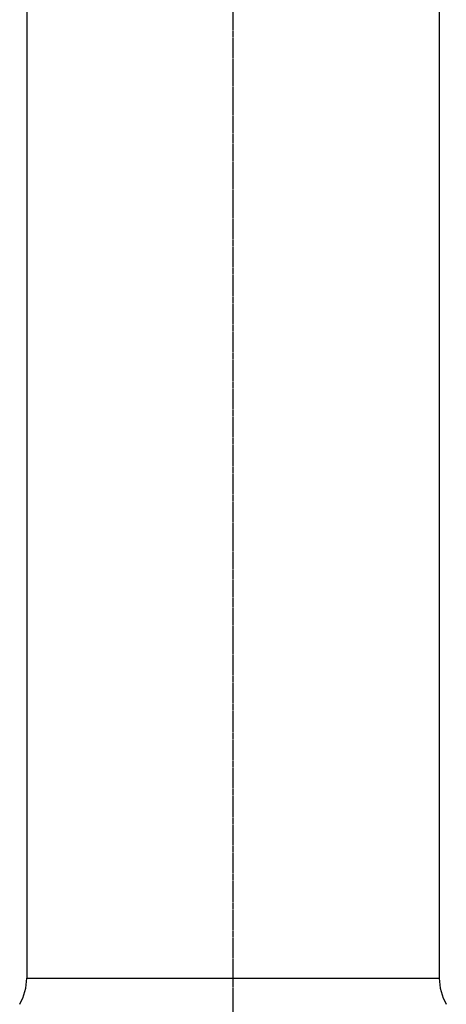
# Model space of a CAD drawing. Header units: millimetres. Extents: x 0 to 5219, y 0 to 2970.
# Tile 180 of 229: x 2732 to 2854, y 1070 to 1351. Entities that reach past the tile are written whole.
import ezdxf

# ---------------------------------------------------------------- set-up
doc = ezdxf.new("R2010")
doc.units = ezdxf.units.MM
doc.header["$LTSCALE"] = 0.2
doc.linetypes.add('CENTER2', pattern=[1.125, 0.75, -0.125, 0.125, -0.125])
doc.layers.add('02_Center Line', color=1, linetype='CENTER2')

# ---------------------------------------------------------------- blocks, each defined once
blk = doc.blocks.new('Blk$A16R1-4W24P')
for p, q in [((-59, 734.5), (-59, 336.2)), ((59, 734.5), (59, 336.2)), ((-59, 336.2), (59, 336.2))]:
    blk.add_line(p, q)
for centre, start, end in [((-74, 336.2), 330, 0), ((74, 336.2), 180, 210)]:
    blk.add_arc(centre, 15, start, end)
at = {"layer": '02_Center Line'}
blk.add_line((0, 1565), (0, -20), dxfattribs=at)

msp = doc.modelspace()

# ---------------------------------------------------------------- block references
msp.add_blockref('Blk$A16R1-4W24P', (2793.105, 740.896))

doc.saveas('drawing.dxf')
